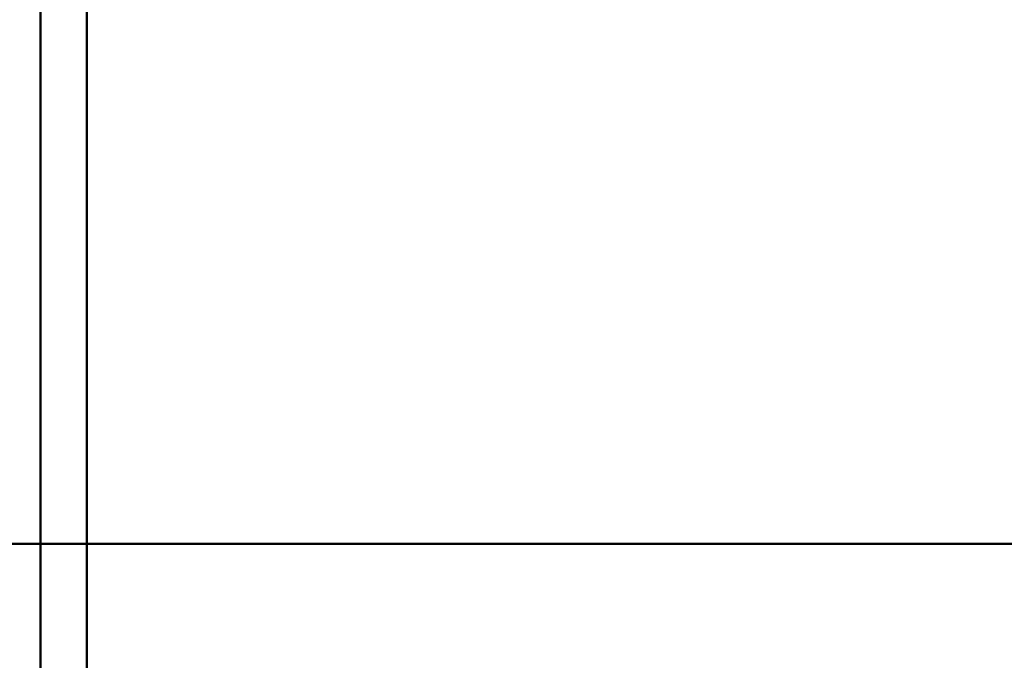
# Paper-space layout 'Layout1' of a CAD drawing. Extents: x -2 to 1033, y -36 to 596.
# Tile 223 of 256: x 368.8 to 371.79, y 484.33 to 486.28. Entities that reach past the tile are written whole.
import ezdxf

# ---------------------------------------------------------------- set-up
doc = ezdxf.new("R2010")
doc.units = 0
doc.linetypes.add('ACAD_ISO02W100', pattern=[15, 12, -3])
doc.linetypes.add('ACAD_ISO04W100', pattern=[30.5, 24, -3, 0.5, -3])
doc.layers.add('SS_ZEBRIK KOŠ', color=75, linetype='CONTINUOUS', lineweight=50)
doc.layers.add('SS_ZEBRIKY', color=24, linetype='CONTINUOUS', lineweight=50)

psp = doc.layouts.get("Layout1")

# ---------------------------------------------------------------- linework, layer by layer
at = {"layer": 'SS_ZEBRIK KOŠ', "color": 2, "linetype": 'Continuous', "ltscale": 0.25}
for p, q in [((368.7394, 484.685), (368.8818, 484.685)), ((368.8818, 484.685), (369.0267, 484.685)), ((369.0267, 484.685), (369.1739, 484.685)), ((369.1739, 484.685), (369.3235, 484.685)), ((369.3235, 484.685), (369.4753, 484.685)), ((369.4753, 484.685), (369.6292, 484.685)), ((369.6292, 484.685), (369.7852, 484.685)), ((369.7852, 484.685), (369.9431, 484.685)), ((369.9431, 484.685), (370.1028, 484.685)), ((370.1028, 484.685), (370.2643, 484.685)), ((370.2643, 484.685), (370.4275, 484.685)), ((370.4275, 484.685), (370.5922, 484.685)), ((370.5922, 484.685), (370.7583, 484.685)), ((370.7583, 484.685), (370.9258, 484.685)), ((370.9258, 484.685), (371.0946, 484.685)), ((371.0946, 484.685), (371.2645, 484.685)), ((371.2645, 484.685), (371.4355, 484.685)), ((371.4355, 484.685), (371.6074, 484.685)), ((371.6074, 484.685), (371.7801, 484.685)), ((371.7801, 484.685), (371.9536, 484.685))]:
    psp.add_line(p, q, dxfattribs=at)
at = {"layer": 'SS_ZEBRIKY', "color": 3, "linetype": 'ACAD_ISO02W100', "ltscale": 0.25}
for p, q in [((368.8663, 378.385), (368.8663, 524.985)), ((369.0063, 483.685), (369.0063, 484.685))]:
    psp.add_line(p, q, dxfattribs=at)
at = {"layer": 'SS_ZEBRIKY', "color": 7, "linetype": 'ACAD_ISO04W100', "ltscale": 0.25}
psp.add_line((369.0063, 524.985), (369.0063, 378.385), dxfattribs=at)
at = {"layer": 'SS_ZEBRIKY', "color": 1, "linetype": 'Continuous', "ltscale": 0.25}
psp.add_line((369.0063, 484.685), (369.0063, 515.085), dxfattribs=at)

doc.saveas('drawing.dxf')
